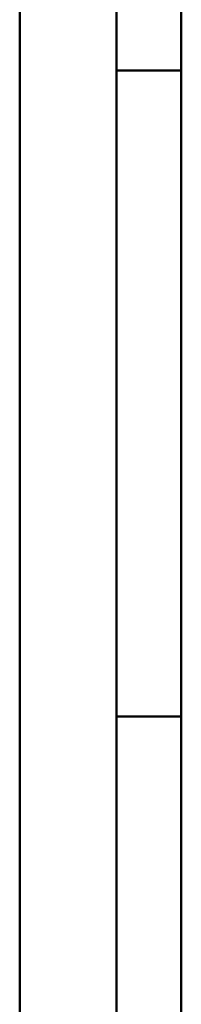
# Model space of a CAD drawing. Header units: millimetres. Extents: x 0 to 428, y 0 to 298.
# Tile 2 of 41: x 8 to 20, y 76 to 152. Entities that reach past the tile are written whole.
import ezdxf

# ---------------------------------------------------------------- set-up
doc = ezdxf.new("R2010")
doc.units = ezdxf.units.MM
doc.layers.add('am_0', color=7, linetype='Continuous', lineweight=50)
doc.layers.add('am_6', color=2, linetype='Continuous', lineweight=35)

# ---------------------------------------------------------------- blocks, each defined once
blk = doc.blocks.new('1_Drawing_frame_0_in_FDFneo120240C2325N1N4N_300Cl0__1203')
at = {"layer": 'am_0'}
for p, q in [((7.5, 7.5), (7.5, 289.5)), ((15, 289.5), (15, 7.5)), ((20, 12.5), (20, 284.5)), ((20, 148.5), (15, 148.5)), ((20, 98.5), (15, 98.5))]:
    blk.add_line(p, q, dxfattribs=at)
at = {"layer": 'am_6', "flags": 8}
for tag, p in [('COMPANY', (425, 297)), ('ExcludeFromBOM', (425, 296.5))]:
    blk.add_attdef(tag, p, '', height=0.5, dxfattribs=at)

msp = doc.modelspace()

# ---------------------------------------------------------------- block references
msp.add_blockref('1_Drawing_frame_0_in_FDFneo120240C2325N1N4N_300Cl0__1203', (0, 0))

doc.saveas('drawing.dxf')
